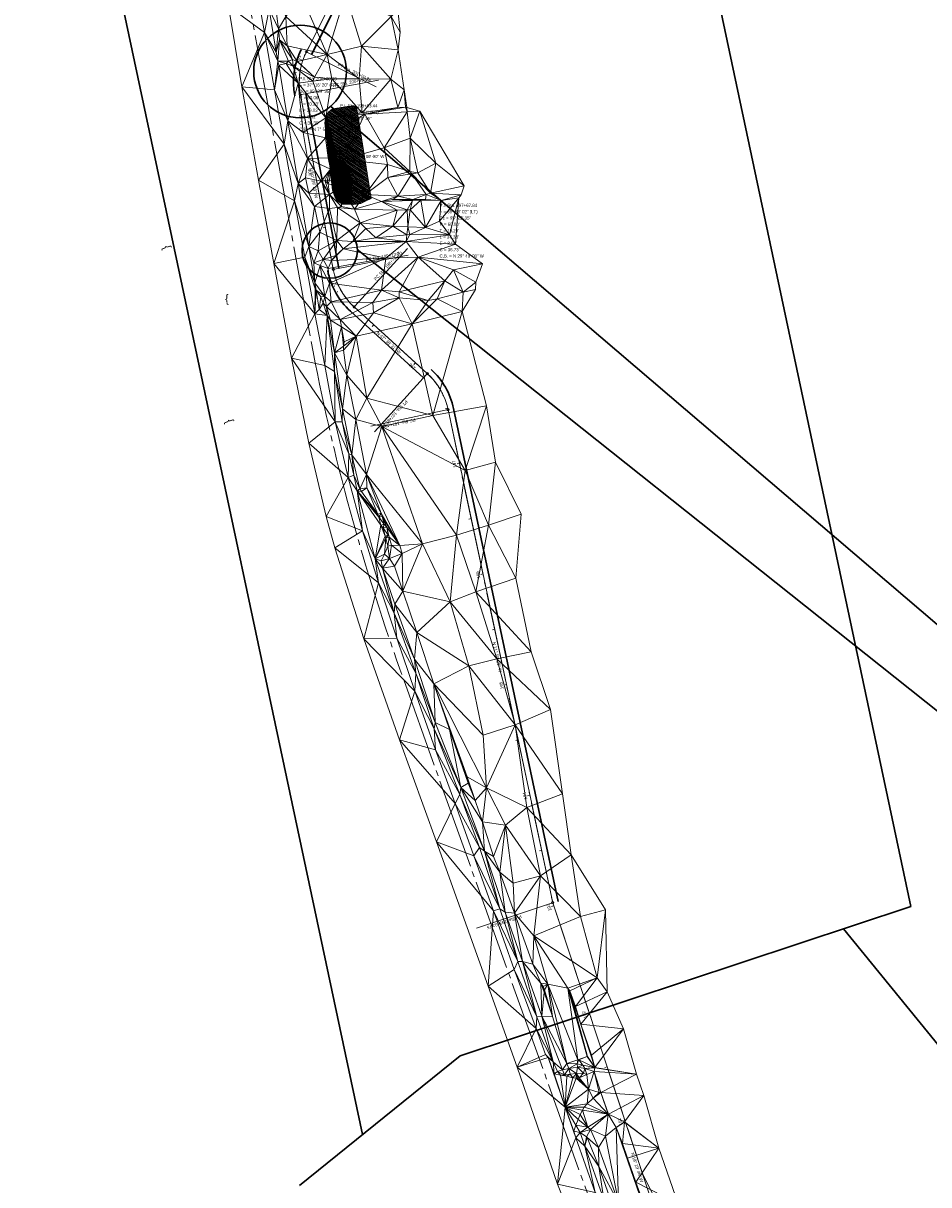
# Model space of a CAD drawing. Extents: x 2399984 to 2508823, y 556481 to 592637.
# Tile 125 of 158: x 2434609 to 2435410, y 568178 to 569206. Entities that reach past the tile are written whole.
import ezdxf
from ezdxf.enums import TextEntityAlignment as Align

# ---------------------------------------------------------------- set-up
doc = ezdxf.new("R2010")
doc.units = 0
doc.header["$MEASUREMENT"] = 0
doc.linetypes.add('cl20', pattern=[100, 5, -5, 80, -5, 5])
doc.linetypes.add('stream', pattern=[1.4, 0.7, -0.1, 0.1, -0.1, 0.1, -0.1, 0.1, -0.1])
for name, color, linetype, lineweight in [('DT_X_Triangles', 91, 'Continuous', 0), ('DV_X_Text', 7, 'Continuous', 0), ('EV_Ecological_Wetlands', 151, 'stream', 13), ('GE_P_CL_20', 7, 'cl20', 13), ('RW_X_CL_20', 6, 'cl20', 0)]:
    doc.layers.add(name, color=color, linetype=linetype, lineweight=lineweight)
for name, color, linetype, lineweight, plot in [('GK_Visualization', 30, 'Continuous', 13, False), ('SC_Scratch1', 7, 'Continuous', 0, False), ('SC_Scratch2', 7, 'Continuous', 0, False)]:
    doc.layers.add(name, color=color, linetype=linetype, lineweight=lineweight, plot=plot)
doc.styles.add('Slanted-Normal LS 0.50', font='font31.shx', dxfattribs={"height": 0.14})
doc.styles.add('Style-font30', font='font30.shx')
doc.styles.add('Style-font31', font='font31.shx')

# ---------------------------------------------------------------- blocks, each defined once
blk = doc.blocks.new('X_7')
at = {"layer": 'GK_Visualization', "color": 1, "linetype": 'Continuous', "lineweight": 0}
for p, q in [((-0.1, -0.1), (0.1, 0.1)), ((-0.1, 0.1), (0.1, -0.1))]:
    blk.add_line(p, q, dxfattribs=at)
blk = doc.blocks.new('X_8')
at = {"layer": 'GK_Visualization', "color": 1, "linetype": 'Continuous', "lineweight": 0}
for p, q in [((-0.1, -0.1), (0.1, 0.1)), ((-0.1, 0.1), (0.1, -0.1))]:
    blk.add_line(p, q, dxfattribs=at)
blk = doc.blocks.new('X_84')
at = {"layer": 'GK_Visualization', "color": 1, "linetype": 'Continuous', "lineweight": 0}
for p, q in [((-0.1, -0.1), (0.1, 0.1)), ((-0.1, 0.1), (0.1, -0.1))]:
    blk.add_line(p, q, dxfattribs=at)
blk = doc.blocks.new('X_85')
at = {"layer": 'GK_Visualization', "color": 1, "linetype": 'Continuous', "lineweight": 0}
for p, q in [((-0.1, -0.1), (0.1, 0.1)), ((-0.1, 0.1), (0.1, -0.1))]:
    blk.add_line(p, q, dxfattribs=at)
blk = doc.blocks.new('X_86')
at = {"layer": 'GK_Visualization', "color": 1, "linetype": 'Continuous', "lineweight": 0}
for p, q in [((-0.1, -0.1), (0.1, 0.1)), ((-0.1, 0.1), (0.1, -0.1))]:
    blk.add_line(p, q, dxfattribs=at)
blk = doc.blocks.new('X_87')
at = {"layer": 'GK_Visualization', "color": 1, "linetype": 'Continuous', "lineweight": 0}
for p, q in [((-0.1, -0.1), (0.1, 0.1)), ((-0.1, 0.1), (0.1, -0.1))]:
    blk.add_line(p, q, dxfattribs=at)
blk = doc.blocks.new('SURVPN-CROSS_8')
at = {"layer": 'GK_Visualization', "color": 30, "linetype": 'Continuous', "lineweight": 0}
for p, q in [((0.1, 0), (-0.1, 0)), ((0, 0.1), (0, -0.1))]:
    blk.add_line(p, q, dxfattribs=at)
blk = doc.blocks.new('SURVPN-CROSS_9')
at = {"layer": 'GK_Visualization', "color": 30, "linetype": 'Continuous', "lineweight": 0}
for p, q in [((0.1, 0), (-0.1, 0)), ((0, 0.1), (0, -0.1))]:
    blk.add_line(p, q, dxfattribs=at)
blk = doc.blocks.new('SURVPN-CROSS_10')
at = {"layer": 'GK_Visualization', "color": 30, "linetype": 'Continuous', "lineweight": 0}
for p, q in [((0.1, 0), (-0.1, 0)), ((0, 0.1), (0, -0.1))]:
    blk.add_line(p, q, dxfattribs=at)
blk = doc.blocks.new('SURVPN-CROSS_11')
at = {"layer": 'GK_Visualization', "color": 30, "linetype": 'Continuous', "lineweight": 0}
for p, q in [((0.1, 0), (-0.1, 0)), ((0, 0.1), (0, -0.1))]:
    blk.add_line(p, q, dxfattribs=at)
blk = doc.blocks.new('SURVPN-CROSS_12')
at = {"layer": 'GK_Visualization', "color": 30, "linetype": 'Continuous', "lineweight": 0}
for p, q in [((0.1, 0), (-0.1, 0)), ((0, 0.1), (0, -0.1))]:
    blk.add_line(p, q, dxfattribs=at)
blk = doc.blocks.new('SURVPN-CROSS_13')
at = {"layer": 'GK_Visualization', "color": 30, "linetype": 'Continuous', "lineweight": 0}
for p, q in [((0.1, 0), (-0.1, 0)), ((0, 0.1), (0, -0.1))]:
    blk.add_line(p, q, dxfattribs=at)
blk = doc.blocks.new('SURVPN-CROSS_14')
at = {"layer": 'GK_Visualization', "color": 30, "linetype": 'Continuous', "lineweight": 0}
for p, q in [((0.1, 0), (-0.1, 0)), ((0, 0.1), (0, -0.1))]:
    blk.add_line(p, q, dxfattribs=at)
blk = doc.blocks.new('SURVPN-CROSS_15')
at = {"layer": 'GK_Visualization', "color": 30, "linetype": 'Continuous', "lineweight": 0}
for p, q in [((0.1, 0), (-0.1, 0)), ((0, 0.1), (0, -0.1))]:
    blk.add_line(p, q, dxfattribs=at)
blk = doc.blocks.new('X_183')
at = {"layer": 'GK_Visualization', "color": 1, "linetype": 'Continuous', "lineweight": 0}
for p, q in [((-0.1, -0.1), (0.1, 0.1)), ((-0.1, 0.1), (0.1, -0.1))]:
    blk.add_line(p, q, dxfattribs=at)

msp = doc.modelspace()

# ---------------------------------------------------------------- hatches: boundary and pattern name
at = {"layer": 'EV_Ecological_Wetlands', "linetype": 'Continuous'}
h = msp.add_hatch(dxfattribs=at)
h.set_pattern_fill('HATCH', color=256, style=0, pattern_type=2)
h.set_pattern_definition([(145.6582, (2434921.9163, 569108.5374), (-0.564129, -0.825687), [])])
h.paths.add_polyline_path([(2434903.6, 569131.8), (2434902.5, 569132.5), (2434895.2, 569131.9), (2434890, 569131), (2434882.5, 569129.8), (2434878.8, 569126.9), (2434876.5, 569123.3), (2434875.7, 569117.3), (2434878, 569098.5), (2434882.5, 569058.1), (2434884.8, 569051.4), (2434886.3, 569048.5), (2434891.1, 569045.6), (2434901.1, 569045.4), (2434907.5, 569046.2), (2434911.5, 569048.3), (2434916.5, 569050.7)])
h = msp.add_hatch(dxfattribs=at)
h.set_pattern_fill('HATCH', color=256, style=0, pattern_type=2)
h.set_pattern_definition([(190.6582, (2434886.9276, 569066.0634), (0.0924746, -0.491374), [])])
h.paths.add_polyline_path([(2434876.5, 569123.3), (2434875.7, 569117.3), (2434878, 569098.5), (2434882.5, 569058.1), (2434884.8, 569051.4), (2434886.3, 569048.5), (2434891.1, 569045.6), (2434898.8, 569045.4), (2434899.4, 569053.2), (2434899.9, 569064.7), (2434899.4, 569066.1), (2434897.7, 569075.2), (2434887.3, 569084), (2434876.9, 569123.9)])

# ---------------------------------------------------------------- linework, layer by layer
at = {"layer": 'EV_Ecological_Wetlands', "linetype": 'Continuous', "flags": 128}
for points in [[(2434903.6, 569131.8), (2434902.5, 569132.5), (2434895.2, 569131.9), (2434890, 569131), (2434882.5, 569129.8), (2434878.8, 569126.9), (2434876.5, 569123.3), (2434875.7, 569117.3), (2434878, 569098.5), (2434882.5, 569058.1), (2434884.8, 569051.4), (2434886.3, 569048.5), (2434891.1, 569045.6), (2434901.1, 569045.4), (2434907.5, 569046.2), (2434911.5, 569048.3), (2434916.5, 569050.7), (2434903.6, 569131.8)], [(2434876.5, 569123.3), (2434875.7, 569117.3), (2434878, 569098.5), (2434882.5, 569058.1), (2434884.8, 569051.4), (2434886.3, 569048.5), (2434891.1, 569045.6), (2434898.8, 569045.4), (2434899.4, 569053.2), (2434899.9, 569064.7), (2434899.4, 569066.1), (2434897.7, 569075.2), (2434887.3, 569084), (2434876.9, 569123.9), (2434876.5, 569123.3)]]:
    msp.add_lwpolyline(points, close=True, dxfattribs=at)
at = {"layer": 'GE_P_CL_20'}
for p, q in [((2434859.3, 569180.3), (2434898.6, 569258.7)), ((2434883, 568987.9), (2434854, 569142.3)), ((2434966.2, 568895.8), (2434901.5, 568954.7)), ((2435077.1, 568427.8), (2434984.5, 568863.9)), ((2435231.4, 567962), (2435077.1, 568427.8))]:
    msp.add_line(p, q, dxfattribs=at)
at = {"layer": 'GE_P_CL_20', "linetype": 'Continuous'}
for p, q in [((2434860.2, 569179.8), (2434921, 569149.4)), ((2434856.1, 569172.7), (2434854.2, 569173.4)), ((2434854.9, 569142.5), (2434922.9, 569155.3)), ((2434857.5, 569123.5), (2434855.5, 569123.1)), ((2434866.7, 569074.3), (2434864.8, 569074)), ((2434876, 569025.2), (2434874, 569024.8)), ((2434902.2, 568955.4), (2434948.6, 569006.3)), ((2434884, 568988.1), (2434949.4, 569000.4)), ((2434886.4, 568976.4), (2434884.6, 568975.6)), ((2434918.8, 568939), (2434917.5, 568937.5)), ((2434955.8, 568905.3), (2434954.4, 568903.8)), ((2434965.5, 568895), (2434919.4, 568844.4)), ((2434983.5, 568863.7), (2434916.4, 568849.4)), ((2434984.1, 568865.3), (2434982.2, 568864.8)), ((2434994.5, 568816.4), (2434992.6, 568816)), ((2435004.9, 568767.5), (2435003, 568767.1)), ((2435015.3, 568718.6), (2435013.4, 568718.2)), ((2435025.7, 568669.7), (2435023.8, 568669.3)), ((2435036.1, 568620.8), (2435034.1, 568620.3)), ((2435046.5, 568571.9), (2435044.5, 568571.4)), ((2435056.9, 568522.9), (2435054.9, 568522.5)), ((2435067.3, 568474), (2435065.3, 568473.6)), ((2435076.1, 568427.5), (2435009.8, 568405.5)), ((2435077.9, 568425.2), (2435076, 568424.6)), ((2435093.7, 568377.7), (2435091.8, 568377.1)), ((2435109.4, 568330.3), (2435107.5, 568329.7)), ((2435125.1, 568282.8), (2435123.2, 568282.2)), ((2435140.8, 568235.4), (2435138.9, 568234.7)), ((2435156.6, 568187.9), (2435154.7, 568187.3))]:
    msp.add_line(p, q, dxfattribs=at)
for centre in [(2434859.3, 569180.3), (2434854, 569142.3), (2434883, 568987.9), (2434901.5, 568954.7), (2434966.2, 568895.8), (2434984.5, 568863.9), (2435077.1, 568427.8)]:
    msp.add_circle(centre, 1, dxfattribs=at)
at = {"layer": 'GE_P_CL_20', "extrusion": (0, 0, -1)}
for centre, start, end in [((-2434912.9, 569153.4), 349.3418, 26.6139), ((-2434942, 568999), 312.3581, 349.3418)]:
    msp.add_arc(centre, 60, start, end, dxfattribs=at)
at = {"layer": 'GE_P_CL_20'}
msp.add_arc((2434925.8, 568851.4), 60, 11.9914, 47.6419, dxfattribs=at)
at = {"layer": 'GK_Visualization', "color": 1, "flags": 128}
for points in [[(2435361.4, 567796.4), (2435241.8, 567943, -0.091254), (2435231.4, 567962), (2435077.1, 568427.8), (2434984.5, 568863.9, 0.156821), (2434966.2, 568895.8), (2434901.5, 568954.7, -0.162787), (2434883, 568987.9), (2434854, 569142.3, -0.164079), (2434859.3, 569180.3), (2434898.6, 569258.7, 0.157043), (2434904.2, 569295.1), (2434883.9, 569422.3, -0.061163), (2434883.3, 569436.9)], [(2435361.4, 567796.4), (2435241.8, 567943, -0.091254), (2435231.4, 567962), (2435077.1, 568427.8), (2434984.5, 568863.9, 0.156821), (2434966.2, 568895.8), (2434901.5, 568954.7, -0.162787), (2434883, 568987.9), (2434854, 569142.3, -0.164079), (2434859.3, 569180.3), (2434898.6, 569258.7, 0.157043), (2434904.2, 569295.1), (2434883.9, 569422.3, -0.061163), (2434883.3, 569436.9)], [(2435188, 568093), (2435180.3, 568134.5, 0.068143), (2435175.2, 568150), (2435156.6, 568187.9)]]:
    msp.add_lwpolyline(points, format="xyb", dxfattribs=at)
at = {"layer": 'GK_Visualization', "color": 30, "extrusion": (0, 0, -1)}
for centre, start, end in [((-2434912.9, 569153.4), 349.3418, 26.6139), ((-2434942, 568999), 312.3581, 349.3418)]:
    msp.add_arc(centre, 60, start, end, dxfattribs=at)
at = {"layer": 'RW_X_CL_20'}
for p, q in [((2434760.9, 569485.1), (2434861.6, 568934)), ((2434942, 568634.3), (2435678.5, 566574.9))]:
    msp.add_line(p, q, dxfattribs=at)
msp.add_arc((2436740.4, 569277.3), 1909.9, 190.3547, 199.6736, dxfattribs=at)
at = {"layer": 'SC_Scratch1', "color": 4, "lineweight": 30}
for p, q in [((2434908.9, 568222.8), (2434608.9, 569635)), ((2435393.8, 568424.5), (2435197.4, 569349.3)), ((2434995.2, 568292.4), (2435393.8, 568424.5)), ((2436149.1, 567405), (2435334.1, 568404.7)), ((2434995.2, 568292.4), (2434853.1, 568177.7))]:
    msp.add_line(p, q, dxfattribs=at)
at = {"layer": 'SC_Scratch1', "color": 2, "lineweight": 30}
for p, q in [((2434880.8, 569132.1), (2435740.8, 568396.8)), ((2434904.3, 569005.5), (2435711.6, 568362.8))]:
    msp.add_line(p, q, dxfattribs=at)
at = {"layer": 'SC_Scratch1', "color": 4, "lineweight": 30}
for centre, radius in [((2434853.7, 569162.9), 41), ((2434879.9, 569004.6), 24.5)]:
    msp.add_circle(centre, radius, dxfattribs=at)
at = {"layer": 'SC_Scratch2', "color": 4, "linetype": 'Continuous', "lineweight": 30}
for p, q in [((2434863.8, 569178), (2434903.1, 569256.5)), ((2434887.9, 568988.9), (2434858.9, 569143.2)), ((2434962.8, 568892.1), (2434898.2, 568951)), ((2435082, 568428.9), (2434989.4, 568864.9))]:
    msp.add_line(p, q, dxfattribs=at)
at = {"layer": 'SC_Scratch2', "color": 4, "linetype": 'Continuous', "lineweight": 30, "extrusion": (0, 0, -1)}
for centre, start, end in [((-2434912.9, 569153.4), 349.3418, 26.6139), ((-2434942, 568999), 312.3581, 349.3418)]:
    msp.add_arc(centre, 65, start, end, dxfattribs=at)
at = {"layer": 'SC_Scratch2', "color": 4, "linetype": 'Continuous', "lineweight": 30}
msp.add_arc((2434925.8, 568851.4), 65, 11.9914, 47.6419, dxfattribs=at)

# ---------------------------------------------------------------- block references
at = {"layer": 'GK_Visualization', "color": 1, "linetype": 'Continuous', "lineweight": 0}
for name, p in [('X_87', (2434859.3, 569180.3)), ('X_86', (2434854, 569142.3)), ('X_85', (2434883, 568987.9)), ('X_84', (2434901.5, 568954.7)), ('X_8', (2434984.5, 568863.9)), ('X_7', (2435077.1, 568427.8)), ('X_183', (2435156.6, 568187.9))]:
    msp.add_blockref(name, p, dxfattribs=at)
at = {"layer": 'GK_Visualization', "color": 30, "linetype": 'Continuous', "lineweight": 0}
for name, p in [('SURVPN-CROSS_12', (2434859.3, 569180.3)), ('SURVPN-CROSS_14', (2434850.2, 569162.2)), ('SURVPN-CROSS_15', (2434912.9, 569153.4)), ('SURVPN-CROSS_13', (2434854, 569142.3)), ('SURVPN-CROSS_11', (2434942, 568999)), ('SURVPN-CROSS_8', (2434883, 568987.9)), ('SURVPN-CROSS_10', (2434886.7, 568968.2)), ('SURVPN-CROSS_9', (2434901.5, 568954.7))]:
    msp.add_blockref(name, p, dxfattribs=at)

# ---------------------------------------------------------------- texts
at = {"layer": 'DV_X_Text', "style": 'Slanted-Normal LS 0.50'}
for rotation, p in [(109.7717, (2434734.6, 569007)), (181.8516, (2434789, 568960.5)), (109.7717, (2434789.9, 568853.3))]:
    msp.add_text('}', height=7, rotation=rotation, dxfattribs=at).set_placement(p, align=Align.MIDDLE_CENTER)
at = {"layer": 'GE_P_CL_20', "linetype": 'Continuous', "style": 'Style-font31'}
for s, rotation, p in [('201', 71.205, (2434853.4, 569173.9)), ('200', 100.6582, (2434863.8, 569073.9)), ('199', 112.2119, (2434883.6, 568975.3)), ('198', 137.6419, (2434953.7, 568903.1)), ('197', 101.9914, (2434991.5, 568816.1)), ('196', 101.9914, (2435012.4, 568718.1)), ('195', 101.9914, (2435033.1, 568620.2)), ('194', 101.9914, (2435053.9, 568522.5)), ('193', 108.3293, (2435075.1, 568424.3)), ('192', 108.3293, (2435106.5, 568329.3)), ('191', 108.3293, (2435137.9, 568234.6))]:
    msp.add_text(s, height=2.8, rotation=rotation, dxfattribs=at).set_placement(p, align=Align.CENTER)
for s, rotation, p in [('PT Sta. 201+08.19', 333.3861, (2434886.7, 569168.1)), ('PC Sta. 200+69.16', 10.6582, (2434883.2, 569149.2)), ('PT Sta. 199+12.10', 10.6582, (2434912.2, 568994.9)), ('PC Sta. 198+73.37', 47.6419, (2434920.7, 568977.8)), ('PT Sta. 197+85.88', 227.6419, (2434947, 568872.6)), ('PC Sta. 197+48.55', 191.9914, (2434955.4, 568856.3)), ('PI  Sta. 193+02.75', 198.3293, (2435049, 568417.1))]:
    msp.add_text(s, height=2.8, rotation=rotation, dxfattribs=at).set_placement(p)
for s, p in [('P.I. Sta. 200+89.39', (2434853, 569158)), ('¬', (2434853, 569152.4)), ('= 37%%d 16\' 20" (RT)', (2434856.5, 569152.4)), ('Dc = 95%%d 29\' 35"', (2434853, 569146.8)), ("R = 60.00'", (2434853, 569141.2)), ("T = 20.23'", (2434853, 569135.6)), ("L = 39.03'", (2434853, 569130)), ('¬', (2434889, 569128.4)), ('P.I. Sta. 198+93.44', (2434889, 569134)), ('= 36%%d 59\' 01" (RT)', (2434892.5, 569128.4)), ("C = 38.35'", (2434853, 569118.8)), ("E = 3.32'", (2434853, 569124.4)), ('Dc = 95%%d 29\' 35"', (2434889, 569122.8)), ("R = 60.00'", (2434889, 569117.2)), ('C.B. = N 7%%d 58\' 40" E', (2434853, 569113.2)), ("T = 20.07'", (2434889, 569111.6)), ("L = 38.73'", (2434889, 569106)), ("E = 3.27'", (2434889, 569100.4)), ("C = 38.06'", (2434889, 569094.8)), ('C.B. = N 29%%d 09\' 00" W', (2434889, 569089.2)), ('P.I. Sta. 197+67.84', (2434977, 569046)), ('¬', (2434977, 569040.4)), ('Dc = 95%%d 29\' 35"', (2434977, 569034.8)), ('= 35%%d 39\' 02" (LT)', (2434980.5, 569040.4)), ("R = 60.00'", (2434977, 569029.2)), ("T = 19.29'", (2434977, 569023.6)), ("L = 37.33'", (2434977, 569018)), ("C = 36.73'", (2434977, 569006.8)), ("E = 3.03'", (2434977, 569012.4)), ('C.B. = N 29%%d 49\' 00" W', (2434977, 569001.2))]:
    msp.add_text(s, height=2.8, dxfattribs=at).set_placement(p, align=Align.TOP_LEFT)
for s, rotation, p in [('N 10%%d 39\' 29" W', 280.6582, (2434867.1, 569064.7)), ('N 47%%d 38\' 31" W', 317.6419, (2434933.1, 568924.1)), ('N 11%%d 59\' 29" W', 281.9914, (2435029.4, 568645.4)), ('N 18%%d 19\' 46" W', 288.3293, (2435153, 568194.3))]:
    msp.add_text(s, height=2.8, rotation=rotation, dxfattribs=at).set_placement(p, align=Align.TOP_CENTER)
at = {"layer": 'GK_Visualization', "color": 1, "style": 'Style-font30'}
for s, p in [('TEMPA73', (2434859.3, 569180.3)), ('TEMP73', (2434854, 569142.3)), ('TEMPA72', (2434883, 568987.9)), ('TEMP72', (2434901.5, 568954.7)), ('TEMP71', (2434984.5, 568863.9)), ('TEMP70', (2435077.1, 568427.8)), ('TEMP10040', (2435156.6, 568187.9))]:
    msp.add_text(s, height=0.14, dxfattribs=at).set_placement(p, align=Align.RIGHT)

# ---------------------------------------------------------------- meshes
at = {"layer": 'DT_X_Triangles'}
mesh = msp.add_polyface(dxfattribs=at)
corners = [(2434894, 569231.4), (2434928.9, 569238), (2434934.1, 569211.7), (2434906.3, 569495.4), (2434947.3, 569530.1), (2434932.3, 569506.1), (2434921.9, 569498.3), (2434907.4, 569467.5), (2434921.5, 569477.4), (2434924, 569474.5), (2434908, 569185.3), (2434940.4, 569182.1), (2434934, 569156.1), (2434915.1, 569334.9), (2434915.3, 569379.2), (2434927.7, 569294.5), (2434920.4, 569289.2), (2434916.1, 569483.7), (2434916.3, 569484.2), (2434935.9, 569497.4), (2434930.8, 569484.5), (2434916.2, 569289.8), (2434916.3, 569275.8), (2434935.3, 569241.6), (2434940, 569217.7), (2434944.2, 569495.6), (2434955.9, 569510.7), (2434953.3, 569521.7), (2434954.4, 569516.9), (2434955.7, 569512.4), (2434945.8, 569146.6), (2434940, 569131.1), (2434942.2, 569197.8), (2434951.1, 569501), (2434958.2, 569506.1), (2434969.4, 569519.5), (2434966.1, 569509.9), (2434962.3, 569508.4), (2434969.6, 569510.9), (2434985.3, 569513.9), (2434975.8, 569512.2), (2434987.9, 569530.7), (2434989.9, 569515)]
mesh.append_faces([[corners[k] for k in face] for face in [(0, 1, 2), (3, 4, 5), (3, 5, 6), (7, 8, 9), (10, 2, 11), (10, 11, 12), (13, 14, 15), (13, 15, 16), (17, 18, 19), (17, 19, 20), (17, 20, 8), (21, 16, 22), (18, 6, 19), (22, 16, 15), (22, 15, 23), (22, 23, 1), (8, 20, 9), (6, 5, 19), (1, 23, 24), (1, 24, 2), (20, 19, 25), (5, 26, 19), (5, 4, 27), (5, 27, 28), (5, 28, 29), (5, 29, 26), (12, 11, 30), (12, 30, 31), (2, 24, 32), (2, 32, 11), (19, 33, 25), (19, 26, 33), (33, 26, 34), (28, 35, 29), (29, 35, 26), (26, 36, 37), (26, 37, 34), (26, 35, 36), (36, 35, 38), (35, 39, 40), (35, 40, 38), (39, 41, 42)]])
mesh = msp.add_polyface(dxfattribs=at)
corners = [(2434778.3, 569289.6), (2434804.9, 569295.9), (2434813.3, 569246.6), (2434790.3, 569220.8), (2434822.2, 569197.3), (2434809.2, 569316.5), (2434816.4, 569267.7), (2434819.3, 569292.7), (2434826.4, 569218.1), (2434821.1, 569277.1), (2434830, 569236.7), (2434823.6, 569326.7), (2434829.5, 569285.1), (2434836, 569249.2), (2434832.5, 569180), (2434834.7, 569200.8), (2434849.7, 569311.5), (2434847.9, 569278.1), (2434841.2, 569211.5), (2434835.6, 569191), (2434842.3, 569185.7), (2434854.6, 569268.7), (2434855.2, 569229.3), (2434877.7, 569178.1), (2434887.3, 569287.5), (2434912.4, 569292.8), (2434894, 569231.4), (2434908, 569185.3), (2434916.3, 569275.8), (2434928.9, 569238), (2434934.1, 569211.7), (2434916.2, 569289.8)]
mesh.append_faces([[corners[k] for k in face] for face in [(0, 1, 2), (0, 2, 3), (3, 2, 4), (1, 5, 6), (1, 6, 2), (5, 7, 6), (2, 6, 8), (2, 8, 4), (6, 7, 9), (6, 9, 10), (6, 10, 8), (7, 11, 12), (7, 12, 9), (9, 12, 13), (9, 13, 10), (4, 8, 14), (8, 10, 15), (8, 15, 14), (12, 16, 17), (12, 17, 13), (10, 13, 18), (10, 18, 15), (14, 15, 19), (15, 18, 20), (15, 20, 19), (13, 17, 21), (13, 21, 22), (13, 22, 18), (18, 22, 23), (18, 23, 20), (17, 16, 24), (17, 24, 21), (16, 25, 24), (21, 24, 26), (21, 26, 22), (22, 26, 23), (23, 26, 27), (24, 25, 28), (24, 28, 26), (26, 28, 29), (26, 30, 27), (25, 31, 28)]])
mesh = msp.add_polyface(dxfattribs=at)
corners = [(2434790.3, 569220.8), (2434822.2, 569197.3), (2434802.3, 569149.4), (2434831.1, 569146.8), (2434839.7, 569098.6), (2434832.5, 569180), (2434834, 569172.2), (2434834.9, 569168.5), (2434843, 569119.4), (2434835.6, 569191), (2434843.6, 569172.2), (2434841.3, 569169.9), (2434852, 569152.6), (2434842.3, 569185.7), (2434847.1, 569173.4), (2434847.6, 569167.5), (2434877.7, 569178.1), (2434851.2, 569171.8), (2434856.4, 569109.1), (2434851.3, 569171.7), (2434866.5, 569157.9), (2434865, 569154.5), (2434876.4, 569122.1), (2434881.9, 569156.3), (2434876.2, 569104.4), (2434910.9, 569125.1), (2434908.7, 569126.3), (2434908, 569185.3), (2434905.9, 569156.3), (2434934, 569156.1)]
mesh.append_faces([[corners[k] for k in face] for face in [(0, 1, 2), (2, 1, 3), (2, 3, 4), (1, 5, 6), (1, 6, 3), (3, 7, 8), (3, 8, 4), (3, 6, 7), (5, 9, 6), (6, 9, 10), (6, 10, 11), (6, 11, 7), (7, 11, 12), (7, 12, 8), (9, 13, 14), (9, 14, 10), (11, 10, 15), (11, 15, 12), (13, 16, 17), (13, 17, 14), (8, 12, 18), (10, 14, 15), (14, 19, 15), (14, 17, 19), (15, 19, 20), (15, 20, 21), (15, 21, 12), (17, 16, 20), (17, 20, 19), (12, 21, 22), (12, 22, 18), (21, 20, 23), (21, 23, 22), (20, 16, 23), (24, 22, 25), (22, 23, 26), (22, 26, 25), (16, 27, 28), (16, 28, 23), (23, 28, 26), (28, 27, 29), (28, 29, 26)]])
mesh = msp.add_polyface(dxfattribs=at)
corners = [(2434802.3, 569149.4), (2434839.7, 569098.6), (2434816.8, 569066.8), (2434848.9, 569048.5), (2434843, 569119.4), (2434852.1, 569063.8), (2434856.4, 569109.1), (2434860.3, 569085.9), (2434858.4, 569068.8), (2434861.5, 569055.4), (2434866.4, 569043.6), (2434876.4, 569122.1), (2434876.2, 569104.4), (2434872.3, 569065.9), (2434878.6, 569086.7), (2434880.6, 569076.5), (2434879.7, 569054.2), (2434872.9, 569066.2), (2434872.8, 569066.1), (2434875.7, 569066.6), (2434877.7, 569066.7), (2434878.6, 569063.5), (2434910.9, 569125.1), (2434891.7, 569085), (2434879.7, 569066.7), (2434890, 569061), (2434890.4, 569043.6), (2434911.1, 569054.3), (2434901.9, 569041.1), (2434927.9, 569095.5), (2434931, 569080.8)]
mesh.append_faces([[corners[k] for k in face] for face in [(0, 1, 2), (2, 1, 3), (1, 4, 5), (1, 5, 3), (4, 6, 7), (4, 7, 5), (5, 7, 8), (5, 8, 9), (5, 9, 10), (6, 11, 12), (6, 12, 7), (8, 7, 13), (8, 13, 9), (7, 12, 14), (7, 14, 15), (7, 15, 13), (9, 13, 16), (9, 16, 10), (13, 15, 17), (13, 17, 18), (13, 18, 16), (18, 17, 19), (18, 19, 16), (17, 15, 19), (19, 15, 20), (19, 20, 21), (19, 21, 16), (12, 22, 23), (12, 23, 14), (20, 24, 21), (20, 15, 24), (14, 23, 15), (21, 24, 25), (21, 25, 16), (16, 25, 26), (24, 15, 25), (15, 23, 25), (25, 23, 27), (25, 27, 28), (23, 22, 29), (23, 29, 30), (23, 30, 27)]])
mesh = msp.add_polyface(dxfattribs=at)
corners = [(2434908.7, 569126.3), (2434940, 569131.1), (2434910.9, 569125.1), (2434934, 569156.1), (2434946.8, 569131.4), (2434948.5, 569127.2), (2434927.9, 569095.5), (2434911.1, 569054.3), (2434931, 569080.8), (2434931.3, 569069.1), (2434940, 569052.8), (2434925.8, 569048.1), (2434935.8, 569049.7), (2434951.1, 569103.9), (2434950.8, 569074.4), (2434952.5, 569072.5), (2434953.4, 569049.7), (2434953.2, 569048.8), (2434965.3, 569054.1), (2434953.4, 569049.8), (2434945.8, 569146.6), (2434948, 569131), (2434959.5, 569127.8), (2434957.7, 569073.4), (2434973.7, 569081.8), (2434969, 569055.2), (2434964.6, 569049.7), (2434960.6, 569049), (2434998.8, 569061.8), (2434978.3, 569048.8), (2434996.2, 569053.8), (2434994.1, 569051.2)]
mesh.append_faces([[corners[k] for k in face] for face in [(0, 1, 2), (0, 3, 1), (2, 1, 4), (2, 4, 5), (2, 5, 6), (7, 8, 9), (7, 9, 10), (7, 10, 11), (11, 10, 12), (6, 13, 14), (6, 14, 8), (6, 5, 13), (8, 14, 9), (9, 14, 15), (9, 15, 10), (12, 10, 16), (12, 16, 17), (10, 15, 18), (10, 18, 19), (10, 19, 16), (1, 20, 4), (20, 21, 4), (4, 21, 5), (21, 22, 5), (5, 22, 13), (14, 13, 23), (14, 23, 15), (13, 22, 24), (13, 24, 23), (15, 23, 25), (15, 25, 18), (16, 19, 26), (16, 26, 27), (19, 18, 26), (23, 24, 25), (22, 28, 24), (26, 18, 29), (18, 25, 29), (25, 24, 28), (25, 28, 30), (25, 30, 29), (29, 30, 31)]])
mesh = msp.add_polyface(dxfattribs=at)
corners = [(2434816.8, 569066.8), (2434848.9, 569048.5), (2434830.4, 568993), (2434858, 568998.6), (2434852.1, 569063.8), (2434861.3, 569008.3), (2434866.4, 569043.6), (2434866.7, 568976.1), (2434867, 568970.7), (2434871.2, 569020.9), (2434869.8, 569004.3), (2434865.8, 568993.8), (2434874.1, 568996.7), (2434871.6, 568991.3), (2434879.7, 569054.2), (2434879.6, 569041.8), (2434886.3, 569013.5), (2434878.5, 568988.7), (2434879.6, 568975.6), (2434885.2, 569000.2), (2434881.4, 568995.9), (2434929.5, 568997.8), (2434925.6, 568969.7), (2434886.8, 569042.7), (2434890.4, 569043.6), (2434891.9, 569006), (2434906.7, 569029.2), (2434900.2, 569012.6), (2434901.9, 569041.1), (2434890, 569061), (2434911.8, 569024.2), (2434920.7, 569015.9), (2434911.1, 569054.3), (2434925.8, 569048.1)]
mesh.append_faces([[corners[k] for k in face] for face in [(0, 1, 2), (2, 1, 3), (1, 4, 5), (1, 5, 3), (4, 6, 5), (3, 7, 8), (3, 5, 7), (5, 6, 9), (5, 9, 10), (5, 10, 11), (5, 11, 7), (11, 10, 12), (11, 12, 13), (11, 13, 7), (6, 14, 15), (6, 15, 9), (10, 9, 16), (10, 16, 12), (9, 15, 16), (13, 12, 17), (13, 17, 18), (12, 19, 20), (12, 20, 17), (12, 16, 19), (17, 20, 21), (17, 21, 18), (18, 21, 22), (15, 14, 23), (15, 23, 16), (14, 24, 23), (20, 19, 25), (20, 25, 21), (19, 16, 25), (16, 26, 27), (16, 27, 25), (16, 23, 26), (23, 24, 28), (23, 28, 26), (29, 28, 24), (27, 26, 30), (27, 30, 31), (28, 32, 33)]])
mesh = msp.add_polyface(dxfattribs=at)
corners = [(2434891.9, 569006), (2434900.2, 569012.6), (2434947.4, 569012.7), (2434929.5, 568997.8), (2434920.7, 569015.9), (2434901.9, 569041.1), (2434925.8, 569048.1), (2434939.5, 569040.2), (2434906.7, 569029.2), (2434935.8, 569026.1), (2434911.8, 569024.2), (2434948.2, 569018.6), (2434925.6, 568969.7), (2434958, 568998.8), (2434935.8, 569049.7), (2434953.2, 569048.8), (2434948.4, 569040.5), (2434949.1, 569025.5), (2434941.3, 568968.1), (2434981.6, 568977.8), (2434950.8, 569018.8), (2434985.9, 569018.4), (2434991.1, 569010.1), (2434951, 569040.5), (2434964.5, 569024.9), (2434960.6, 569049), (2434953.4, 569049.7), (2435015, 568992.8), (2434989.3, 568987.6), (2434964.6, 569049.7), (2434978.3, 569048.8), (2434976.9, 569030.6), (2434994.1, 569051.2), (2435009.1, 568976.7)]
mesh.append_faces([[corners[k] for k in face] for face in [(0, 1, 2), (0, 2, 3), (1, 4, 2), (5, 6, 7), (5, 7, 8), (8, 7, 9), (8, 9, 10), (10, 9, 4), (4, 9, 11), (4, 11, 2), (12, 3, 13), (6, 14, 15), (6, 15, 16), (6, 16, 7), (3, 2, 13), (9, 7, 16), (9, 16, 17), (9, 17, 11), (18, 13, 19), (2, 11, 20), (2, 20, 21), (2, 21, 22), (2, 22, 13), (11, 17, 20), (16, 15, 23), (16, 23, 17), (17, 23, 24), (17, 24, 20), (20, 24, 21), (23, 15, 25), (23, 25, 24), (15, 26, 25), (13, 22, 27), (13, 27, 28), (13, 28, 19), (25, 29, 30), (25, 30, 24), (24, 30, 31), (24, 31, 21), (31, 30, 32), (31, 32, 21), (21, 32, 22), (28, 27, 33)]])
mesh = msp.add_polyface(dxfattribs=at)
corners = [(2434830.4, 568993), (2434858, 568998.6), (2434866.8, 568948.6), (2434846.2, 568909.3), (2434875.6, 568902.9), (2434884.8, 568853), (2434861.3, 568834.4), (2434867, 568970.7), (2434866.7, 568976.1), (2434871.6, 568991.3), (2434875.5, 568964), (2434867.8, 568969.6), (2434870.6, 568952.6), (2434877.5, 568947.1), (2434872, 568963.8), (2434874.2, 568958.2), (2434879.6, 568975.6), (2434877.1, 568955), (2434881.3, 568959.1), (2434884.2, 568897.6), (2434880.6, 568943.1), (2434889.1, 568943.6), (2434884.2, 568914.1), (2434890.3, 568937.1), (2434891.2, 568864.7), (2434891, 568853.2), (2434892.2, 568920.1), (2434892.1, 568916.4), (2434895, 568894.5), (2434896.9, 568824.9), (2434892.6, 568923.8), (2434899.6, 568823.9)]
mesh.append_faces([[corners[k] for k in face] for face in [(0, 1, 2), (0, 2, 3), (3, 2, 4), (3, 4, 5), (3, 5, 6), (1, 7, 2), (8, 9, 10), (8, 10, 11), (8, 11, 7), (2, 12, 13), (2, 13, 4), (2, 7, 11), (2, 11, 12), (11, 10, 14), (11, 14, 12), (12, 15, 13), (12, 14, 15), (9, 16, 10), (14, 10, 15), (15, 10, 17), (15, 17, 13), (10, 16, 18), (10, 18, 17), (4, 13, 19), (4, 19, 5), (17, 20, 13), (17, 18, 21), (17, 21, 20), (13, 20, 22), (13, 22, 19), (20, 21, 23), (20, 23, 22), (19, 22, 24), (19, 24, 25), (19, 25, 5), (22, 23, 26), (22, 26, 27), (22, 27, 28), (22, 28, 24), (5, 25, 29), (23, 30, 26), (25, 24, 31)]])
mesh = msp.add_polyface(dxfattribs=at)
corners = [(2434879.6, 568975.6), (2434925.6, 568969.7), (2434881.3, 568959.1), (2434918, 568958.6), (2434889.1, 568943.6), (2434918.6, 568949.5), (2434903.3, 568928.9), (2434890.3, 568937.1), (2434892.6, 568923.8), (2434891, 568853.2), (2434899.6, 568823.9), (2434896.9, 568824.9), (2434891.2, 568864.7), (2434895, 568894.5), (2434903, 568855.1), (2434892.1, 568916.4), (2434892.2, 568920.1), (2434912.7, 568874), (2434925.9, 568849.1), (2434912.3, 568806.6), (2434952.8, 568939.9), (2434971.1, 568858.8), (2434941.3, 568962.9), (2434958, 568998.8), (2434941.3, 568968.1), (2434999.8, 568810.2), (2434966.8, 568960.3), (2434981.6, 568977.8), (2434974.9, 568961.8), (2434996.9, 568950.6), (2435018.6, 568867.4), (2434998, 568967.8), (2434989.3, 568987.6), (2435009.1, 568976.7), (2435008.8, 568970.1)]
mesh.append_faces([[corners[k] for k in face] for face in [(0, 1, 2), (2, 1, 3), (2, 3, 4), (4, 3, 5), (4, 5, 6), (4, 6, 7), (7, 6, 8), (9, 10, 11), (12, 13, 14), (12, 14, 10), (15, 16, 6), (15, 6, 13), (16, 8, 6), (13, 6, 17), (13, 17, 14), (14, 17, 18), (14, 18, 19), (6, 5, 20), (6, 20, 17), (17, 20, 21), (17, 21, 18), (3, 1, 22), (3, 22, 5), (5, 22, 20), (1, 23, 24), (1, 24, 22), (18, 21, 25), (22, 24, 26), (22, 26, 20), (24, 27, 26), (20, 26, 28), (20, 28, 29), (20, 29, 21), (26, 27, 28), (21, 29, 30), (21, 30, 25), (28, 27, 31), (28, 31, 29), (27, 32, 31), (32, 33, 31), (29, 31, 34), (31, 33, 34)]])
mesh = msp.add_polyface(dxfattribs=at)
corners = [(2434912.3, 568806.6), (2434925.9, 568849.1), (2434961.8, 568745.2), (2434941.9, 568743.9), (2434925.3, 568730.1), (2434928.3, 568736), (2434932.8, 568732.3), (2434926.5, 568723.7), (2434925.4, 568772.3), (2434926.3, 568769.5), (2434999.8, 568810.2), (2434992, 568752.9), (2434930.3, 568759.9), (2434937.1, 568725.5), (2434944.5, 568703.3), (2434937.6, 568691.9), (2434937, 568684), (2434927.1, 568759.4), (2434928, 568762.6), (2434931.7, 568752.8), (2434928.8, 568752), (2434929.4, 568750.2), (2434931.4, 568743.3), (2434932.6, 568751.1), (2434934.4, 568744.1), (2434943.9, 568736.6), (2434986.5, 568694), (2435009.2, 568702.9), (2435020.2, 568761.6), (2435018.6, 568867.4), (2435026.5, 568817.4), (2435044.5, 568714.9), (2435058.1, 568649.8), (2435049.2, 568771.5)]
mesh.append_faces([[corners[k] for k in face] for face in [(0, 1, 2), (0, 2, 3), (4, 5, 6), (4, 6, 7), (8, 3, 9), (1, 10, 11), (1, 11, 2), (9, 3, 12), (7, 6, 13), (7, 13, 14), (7, 14, 15), (7, 15, 16), (17, 18, 12), (17, 12, 19), (17, 19, 20), (5, 21, 22), (5, 22, 6), (20, 19, 21), (21, 19, 23), (21, 23, 22), (12, 3, 23), (12, 23, 19), (22, 23, 24), (22, 24, 6), (23, 3, 24), (6, 24, 25), (6, 25, 13), (24, 3, 25), (13, 25, 14), (3, 2, 25), (25, 2, 14), (14, 2, 26), (2, 11, 26), (26, 11, 27), (11, 10, 28), (11, 28, 27), (10, 29, 30), (10, 30, 28), (27, 28, 31), (27, 31, 32), (28, 30, 33), (28, 33, 31)]])
mesh = msp.add_polyface(dxfattribs=at)
corners = [(2434861.3, 568834.4), (2434884.8, 568853), (2434896.2, 568803.8), (2434876.9, 568769.4), (2434908.9, 568756.8), (2434884.5, 568741.8), (2434923, 568710.6), (2434910.2, 568661.3), (2434896.9, 568824.9), (2434901.2, 568806.1), (2434904.3, 568792.1), (2434899.6, 568823.9), (2434903, 568855.1), (2434912.3, 568806.6), (2434906.5, 568793.8), (2434908, 568791.5), (2434922.5, 568771.5), (2434923.3, 568768.8), (2434925.2, 568761.6), (2434920.2, 568731.9), (2434912.8, 568794.8), (2434941.9, 568743.9), (2434925.4, 568772.3), (2434928.8, 568752), (2434929.4, 568750.2), (2434928.3, 568736), (2434925.3, 568730.1), (2434926.5, 568723.7), (2434937, 568684), (2434926.3, 568769.5), (2434928, 568762.6), (2434927.1, 568759.4), (2434930.3, 568759.9)]
mesh.append_faces([[corners[k] for k in face] for face in [(0, 1, 2), (0, 2, 3), (3, 2, 4), (3, 4, 5), (5, 4, 6), (5, 6, 7), (1, 8, 2), (2, 8, 9), (2, 9, 10), (2, 10, 4), (8, 11, 9), (11, 12, 13), (11, 13, 14), (11, 14, 9), (9, 14, 10), (10, 14, 15), (10, 15, 16), (10, 16, 17), (10, 17, 18), (10, 18, 19), (10, 19, 4), (14, 13, 20), (14, 20, 15), (15, 20, 16), (4, 19, 6), (13, 21, 22), (13, 22, 20), (20, 22, 16), (19, 23, 24), (19, 24, 25), (19, 25, 26), (19, 26, 27), (19, 27, 28), (19, 28, 6), (19, 18, 23), (16, 22, 17), (17, 22, 29), (17, 29, 30), (17, 30, 18), (18, 30, 31), (18, 31, 23), (29, 32, 30)]])
mesh = msp.add_polyface(dxfattribs=at)
corners = [(2434910.2, 568661.3), (2434923, 568710.6), (2434939.1, 568661.7), (2434955.3, 568614.8), (2434941.6, 568571.9), (2434937, 568684), (2434937.6, 568691.9), (2434954.8, 568643.1), (2434956.1, 568630.9), (2434944.5, 568703.3), (2434956.8, 568666.9), (2434973.5, 568563.2), (2434990.9, 568515.5), (2434986.5, 568694), (2434972.1, 568621.5), (2434973.2, 568587.3), (2434972.3, 568581.6), (2435002.9, 568637.2), (2435015.7, 568576.1), (2435018.6, 568529.4), (2435001.5, 568539.3), (2434985.7, 568580.9), (2434995.8, 568529.7), (2434994.9, 568523.6), (2435002, 568535.8), (2435002.2, 568533.6), (2435009.2, 568702.9), (2435027.7, 568643.4), (2435043.9, 568585.1), (2435058.1, 568649.8), (2435075.1, 568598.8), (2435085.6, 568524.2)]
mesh.append_faces([[corners[k] for k in face] for face in [(0, 1, 2), (0, 2, 3), (0, 3, 4), (1, 5, 2), (5, 6, 7), (5, 7, 8), (5, 8, 2), (6, 9, 10), (6, 10, 7), (2, 8, 3), (4, 3, 11), (4, 11, 12), (9, 13, 10), (7, 10, 14), (7, 14, 15), (7, 15, 8), (3, 8, 16), (3, 16, 11), (8, 15, 16), (10, 13, 17), (10, 17, 14), (14, 17, 18), (14, 18, 19), (14, 19, 20), (14, 20, 21), (14, 21, 15), (16, 15, 22), (16, 22, 23), (16, 23, 11), (15, 21, 22), (21, 20, 24), (21, 24, 25), (21, 25, 22), (13, 26, 27), (13, 27, 17), (17, 27, 28), (17, 28, 18), (26, 29, 27), (18, 28, 19), (27, 29, 30), (27, 30, 28), (28, 30, 31)]])
mesh = msp.add_polyface(dxfattribs=at)
corners = [(2434941.6, 568571.9), (2434990.9, 568515.5), (2434974.3, 568481.7), (2434973.5, 568563.2), (2434994.9, 568523.6), (2435007.4, 568469.4), (2435024.6, 568420.7), (2435019.9, 568354.1), (2435012.2, 568476.7), (2434995.8, 568529.7), (2435016.8, 568473.5), (2435002.2, 568533.6), (2435008.4, 568518.3), (2435015.1, 568499.3), (2435001.5, 568539.3), (2435018.6, 568529.4), (2435002, 568535.8), (2435030.3, 568422.5), (2435035.2, 568496.4), (2435024.8, 568468.7), (2435030.3, 568454.9), (2435035, 568419.5), (2435043.9, 568585.1), (2435054.2, 568512.1), (2435046.2, 568375.9), (2435042.1, 568445.2), (2435043.4, 568418.6), (2435066.2, 568451.6), (2435060.5, 568398.7), (2435085.6, 568524.2), (2435093.4, 568470.1), (2435101.6, 568415.6), (2435123.6, 568421.7)]
mesh.append_faces([[corners[k] for k in face] for face in [(0, 1, 2), (3, 4, 1), (2, 1, 5), (2, 5, 6), (2, 6, 7), (1, 4, 8), (1, 8, 5), (4, 9, 10), (4, 10, 8), (9, 11, 12), (9, 12, 13), (9, 13, 10), (14, 15, 12), (14, 12, 16), (16, 12, 11), (5, 17, 6), (5, 8, 17), (12, 15, 13), (8, 10, 17), (13, 15, 18), (13, 18, 19), (13, 19, 10), (10, 19, 20), (10, 20, 21), (10, 21, 17), (15, 22, 23), (15, 23, 18), (6, 17, 24), (19, 18, 20), (20, 18, 25), (20, 25, 26), (20, 26, 21), (18, 23, 27), (18, 27, 25), (25, 27, 26), (26, 27, 28), (22, 29, 23), (23, 29, 30), (23, 30, 27), (28, 27, 31), (27, 30, 31), (30, 32, 31)]])
mesh = msp.add_polyface(dxfattribs=at)
corners = [(2435019.9, 568354.1), (2435024.6, 568420.7), (2435043.1, 568368.8), (2435062.3, 568316.5), (2435046.2, 568375.9), (2435030.3, 568422.5), (2435035, 568419.5), (2435043.4, 568418.6), (2435050.4, 568375.8), (2435063.1, 568326.9), (2435060.5, 568398.7), (2435059.4, 568373.6), (2435066.7, 568356.8), (2435067.3, 568327.4), (2435072.7, 568355.7), (2435101.6, 568415.6), (2435116.4, 568361.3), (2435090.3, 568352.2), (2435068.7, 568353.7), (2435068.4, 568353.6), (2435069.4, 568348.9), (2435076.8, 568327.2), (2435069.7, 568350.9), (2435099.4, 568288.8), (2435089.5, 568285.6), (2435092.1, 568349.8), (2435092, 568349.9), (2435107.4, 568291.9), (2435097.1, 568336), (2435101.9, 568320.5), (2435125.1, 568349.2), (2435123.6, 568421.7), (2435139.7, 568316.4)]
mesh.append_faces([[corners[k] for k in face] for face in [(0, 1, 2), (0, 2, 3), (1, 4, 2), (5, 6, 4), (6, 7, 8), (6, 8, 4), (2, 4, 9), (2, 9, 3), (7, 10, 11), (7, 11, 8), (4, 8, 9), (8, 11, 12), (8, 12, 13), (8, 13, 9), (11, 10, 14), (11, 14, 12), (10, 15, 16), (10, 16, 17), (10, 17, 14), (12, 14, 18), (12, 18, 19), (12, 19, 20), (12, 20, 13), (13, 20, 21), (19, 18, 22), (19, 22, 20), (18, 14, 22), (20, 22, 21), (22, 14, 21), (14, 17, 23), (14, 24, 21), (17, 16, 25), (17, 25, 26), (17, 26, 27), (26, 25, 27), (25, 16, 28), (25, 28, 29), (28, 16, 30), (28, 30, 29), (15, 31, 16), (29, 30, 32), (16, 31, 30)]])
mesh = msp.add_polyface(dxfattribs=at)
corners = [(2435019.9, 568354.1), (2435062.3, 568316.5), (2435045.7, 568282.3), (2435070.8, 568293.7), (2435072.9, 568290.9), (2435063.1, 568326.9), (2435077.6, 568287.1), (2435067.3, 568327.4), (2435076.8, 568327.2), (2435089.5, 568285.6), (2435085.8, 568280), (2435072.7, 568355.7), (2435099.4, 568288.8), (2435078.3, 568276.6), (2435081.3, 568278.6), (2435091.2, 568281.2), (2435098.7, 568285.4), (2435090.3, 568352.2), (2435107.4, 568291.9), (2435098.9, 568282.3), (2435092.1, 568349.8), (2435101.9, 568320.5), (2435114.4, 568282), (2435107.9, 568292), (2435103.7, 568284.2), (2435100.1, 568289), (2435105.5, 568281.3), (2435104.4, 568277.1), (2435139.7, 568316.4), (2435111.3, 568293.1), (2435107.5, 568303.3), (2435114.4, 568281.9), (2435113.8, 568278.6), (2435107.6, 568291.9), (2435151.1, 568276.1)]
mesh.append_faces([[corners[k] for k in face] for face in [(0, 1, 2), (2, 1, 3), (2, 3, 4), (1, 5, 6), (1, 6, 3), (5, 7, 6), (7, 8, 9), (7, 9, 10), (7, 10, 6), (3, 6, 4), (11, 12, 9), (4, 6, 13), (6, 10, 14), (6, 14, 13), (10, 9, 15), (9, 12, 16), (9, 16, 15), (17, 18, 12), (15, 16, 19), (20, 21, 22), (20, 22, 23), (20, 23, 18), (16, 24, 19), (16, 12, 25), (16, 25, 24), (19, 24, 26), (19, 26, 27), (12, 18, 25), (25, 18, 22), (25, 22, 24), (21, 28, 29), (21, 29, 30), (21, 30, 22), (24, 22, 26), (26, 22, 31), (26, 31, 32), (18, 23, 33), (18, 33, 22), (30, 29, 22), (33, 23, 22), (29, 28, 22), (22, 28, 34)]])
mesh = msp.add_polyface(dxfattribs=at)
corners = [(2435045.7, 568282.3), (2435072.9, 568290.9), (2435088.2, 568247), (2435081.4, 568179.1), (2435078.3, 568276.6), (2435081.3, 568278.6), (2435083.8, 568275.5), (2435087.5, 568275.6), (2435085.8, 568280), (2435097.4, 568219.8), (2435089.4, 568274.4), (2435091.2, 568281.2), (2435092.4, 568276.3), (2435094.9, 568273), (2435097.7, 568272.6), (2435108.7, 568262.9), (2435107.6, 568250), (2435105, 568247), (2435103.4, 568244.5), (2435101.3, 568240.5), (2435099.5, 568236.3), (2435097.6, 568231), (2435095.6, 568225.8), (2435098.9, 568282.3), (2435098.1, 568276.8), (2435101.3, 568224.8), (2435105.5, 568212.5), (2435108.2, 568229.4), (2435099, 568272.8), (2435100.3, 568273.1), (2435104.4, 568277.1), (2435107.1, 568275.9)]
mesh.append_faces([[corners[k] for k in face] for face in [(0, 1, 2), (0, 2, 3), (1, 4, 2), (4, 5, 6), (4, 6, 2), (5, 7, 6), (5, 8, 7), (3, 2, 9), (6, 10, 2), (6, 7, 10), (8, 11, 7), (7, 11, 12), (7, 12, 10), (2, 10, 13), (2, 13, 14), (2, 14, 15), (2, 15, 16), (2, 16, 17), (2, 17, 18), (2, 18, 19), (2, 19, 20), (2, 20, 21), (2, 21, 22), (2, 22, 9), (10, 12, 13), (11, 23, 24), (11, 24, 12), (12, 24, 13), (13, 24, 14), (22, 25, 9), (22, 21, 25), (9, 25, 26), (21, 20, 27), (21, 27, 25), (14, 28, 15), (14, 24, 28), (24, 29, 28), (24, 23, 30), (24, 30, 29), (28, 29, 15), (20, 19, 27), (29, 30, 31)]])
mesh = msp.add_polyface(dxfattribs=at)
corners = [(2435100.3, 568273.1), (2435107.1, 568275.9), (2435108.7, 568262.9), (2435101.3, 568224.8), (2435108.2, 568229.4), (2435110.6, 568227.2), (2435106.9, 568220.9), (2435105.5, 568212.5), (2435101.3, 568240.5), (2435103.4, 568244.5), (2435105, 568247), (2435126.2, 568241), (2435104.4, 568277.1), (2435105.5, 568281.3), (2435107.6, 568250), (2435113.8, 568278.6), (2435107.6, 568220.2), (2435117.4, 568211.3), (2435112.8, 568255), (2435118.1, 568260), (2435123.7, 568221.3), (2435119.6, 568260), (2435114.4, 568281.9), (2435151.1, 568276.1), (2435114.4, 568282), (2435157.6, 568257.4), (2435126.4, 568241), (2435133.2, 568229), (2435133.3, 568229), (2435140.5, 568234), (2435140.4, 568233.9), (2435138.7, 568214.9), (2435143.1, 568202.1), (2435170.9, 568210.7)]
mesh.append_faces([[corners[k] for k in face] for face in [(0, 1, 2), (3, 4, 5), (3, 5, 6), (3, 6, 7), (8, 9, 4), (9, 10, 11), (9, 11, 4), (12, 13, 1), (10, 14, 11), (13, 15, 1), (7, 6, 16), (6, 5, 17), (6, 17, 16), (1, 15, 2), (14, 18, 11), (14, 2, 18), (4, 11, 5), (2, 15, 19), (2, 19, 18), (5, 11, 20), (5, 20, 17), (18, 19, 21), (18, 21, 11), (15, 22, 23), (15, 23, 21), (15, 21, 19), (22, 24, 23), (21, 23, 25), (21, 25, 26), (21, 26, 11), (20, 11, 27), (20, 27, 28), (11, 26, 27), (26, 25, 29), (26, 29, 28), (26, 28, 27), (28, 30, 31), (28, 31, 32), (28, 29, 30), (31, 30, 33), (30, 29, 33), (29, 25, 33)]])
mesh = msp.add_polyface(dxfattribs=at)
corners = [(2435081.4, 568179.1), (2435114.7, 568171.7), (2435098.5, 568136.1), (2435097.4, 568219.8), (2435105.5, 568212.5), (2435132.5, 568122.9), (2435124.4, 568063.7), (2435107.6, 568220.2), (2435117.8, 568194.5), (2435122.2, 568165.4), (2435117.4, 568211.3), (2435123.7, 568221.3), (2435135.3, 568162.9), (2435131.4, 568156.1), (2435140.7, 568117.4), (2435133.3, 568229), (2435145.8, 568131.8), (2435144.2, 568117.6), (2435149.3, 568076.6), (2435143.1, 568202.1), (2435150.4, 568180.8), (2435173.6, 568114), (2435184.6, 568082.6), (2435167.8, 568130.5), (2435161.7, 568146.6), (2435138.7, 568214.9), (2435170.9, 568210.7), (2435153.7, 568075.7), (2435159.6, 568086.5), (2435170.4, 568094.6), (2435188.1, 568161.5), (2435156.4, 568164.6), (2435202.8, 568117.7), (2435179.4, 568097.8), (2435212.5, 568094.7)]
mesh.append_faces([[corners[k] for k in face] for face in [(0, 1, 2), (0, 3, 1), (3, 4, 1), (2, 1, 5), (2, 5, 6), (4, 7, 8), (4, 8, 9), (4, 9, 1), (7, 10, 8), (1, 9, 5), (10, 11, 12), (10, 12, 8), (8, 13, 9), (8, 12, 13), (9, 13, 14), (9, 14, 5), (11, 15, 12), (13, 12, 16), (13, 16, 17), (13, 17, 14), (5, 14, 18), (15, 19, 20), (15, 20, 21), (15, 21, 22), (15, 22, 23), (15, 23, 24), (15, 24, 12), (12, 24, 16), (25, 26, 19), (14, 17, 27), (19, 26, 20), (17, 16, 28), (16, 24, 23), (16, 23, 29), (16, 29, 28), (20, 26, 30), (20, 30, 31), (20, 31, 21), (31, 30, 32), (31, 32, 21), (21, 32, 33), (30, 34, 32)]])

doc.saveas('drawing.dxf')
